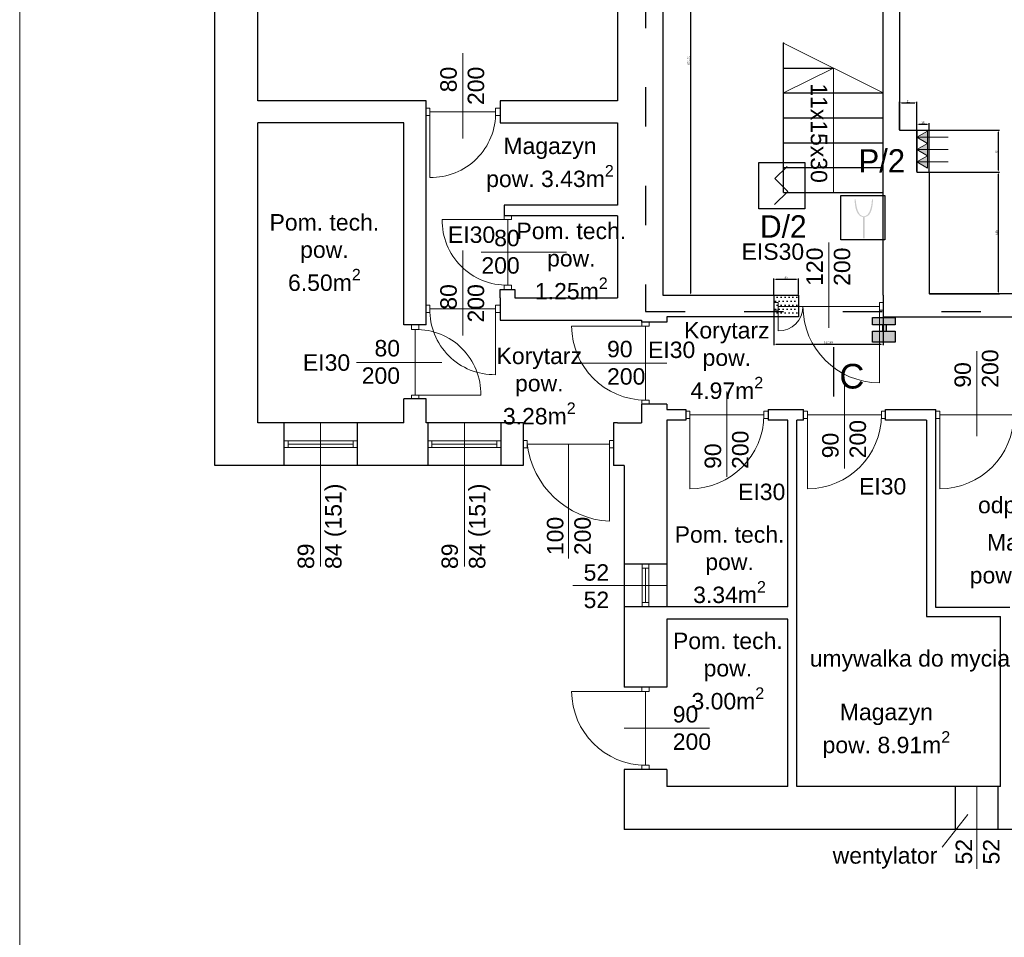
# Model space of a CAD drawing. Header units: millimetres. Extents: x 509 to 36614, y 492 to 3401.
# Tile 1 of 41: x 509 to 1707, y 1257 to 2374. Entities that reach past the tile are written whole.
import ezdxf
from ezdxf import colors
from ezdxf.entities.mleader import LeaderData, LeaderLine
from ezdxf.enums import TextEntityAlignment as Align
from ezdxf.math import Vec2, Vec3

# ---------------------------------------------------------------- set-up
doc = ezdxf.new("R2010")
doc.units = ezdxf.units.MM
doc.linetypes.add('ACAD_ISO03W100', pattern=[30, 12, -18])
for name, color, linetype, lineweight in [('A_Kontur_cienka', 250, 'Continuous', 0), ('Okładziny', 132, 'Continuous', 25), ('opisy', 5, 'Continuous', 5), ('RAMKA 100', 198, 'Continuous', 15), ('stolarka', 3, 'Continuous', 9), ('Wymiar', 7, 'Continuous', 5), ('wymiary', 6, 'Continuous', 5), ('WYŁACZNIK', 1, 'Continuous', 18), ('ściany nośne', 1, 'Continuous', 25)]:
    doc.layers.add(name, color=color, linetype=linetype, lineweight=lineweight)
for name, color, linetype in [('SIEMENS_adres', 7, 'Continuous'), ('SIEMENS_adres_csp', 7, 'Continuous'), ('SIEMENS_czujki', 1, 'Continuous'), ('SIEMENS_grupa', 5, 'Continuous'), ('SIEMENS_komentarze', 7, 'Continuous')]:
    doc.layers.add(name, color=color, linetype=linetype)
doc.styles.add('ARIAL', font='arial.ttf')
doc.styles.add('MtXpl_romans_shx', font='romans.shx')
doc.styles.add('OPS_Arial', font='txt')
doc.styles.get("Standard").update_dxf_attribs({"font": 'ARIAL.TTF'})
doc.dimstyles.new('ISO-25', dxfattribs={"dimtxt": 2.5, "dimasz": 2.5, "dimexe": 1.25, "dimexo": 0.625, "dimtad": 1, "dimtxsty": 'Standard', "dimcen": 2.5, "dimadec": 0, "dimazin": 0, "dimtfac": 1, "dimtmove": 0, "dimatfit": 3, "dimfxl": 0, "dimarcsym": 0})

# ---------------------------------------------------------------- blocks, each defined once
blk = doc.blocks.new('*D261')
at = {"layer": 'Defpoints', "color": 0}
for p in [(1426.7, 2057.5), (1426.7, 2038.4), (1456.7, 2038.4)]:
    blk.add_point(p, dxfattribs=at)
at = {"layer": 'wymiary', "color": 0, "lineweight": -2}
for p, q in [((1426.7, 2039), (1426.7, 2058.7)), ((1454.2, 2057.5), (1429.2, 2057.5)), ((1456.7, 2039), (1456.7, 2058.7))]:
    blk.add_line(p, q, dxfattribs=at)
at = {"layer": 'wymiary', "color": 0}
for points in [[(1429.2, 2057.9), (1429.2, 2057), (1426.7, 2057.5)], [(1454.2, 2057), (1454.2, 2057.9), (1456.7, 2057.5)]]:
    blk.add_solid(points, dxfattribs=at)
at = {"layer": 'wymiary', "color": 0, "insert": (1441.7, 2059.4), "char_height": 2.5, "attachment_point": 5}
blk.add_mtext('30', dxfattribs=at)
blk = doc.blocks.new('*D275')
at = {"layer": 'Defpoints', "color": 0}
for p in [(1426.7, 2020.2), (1559.7, 2020.2), (1559.7, 1978.7)]:
    blk.add_point(p, dxfattribs=at)
at = {"layer": 'Wymiar', "color": 0, "lineweight": -2}
for p, q in [((1426.7, 2019.6), (1426.7, 1977.4)), ((1559.7, 2019.6), (1559.7, 1977.4)), ((1429.2, 1978.7), (1557.2, 1978.7))]:
    blk.add_line(p, q, dxfattribs=at)
at = {"layer": 'Wymiar', "color": 0}
for points in [[(1429.2, 1979.1), (1429.2, 1978.3), (1426.7, 1978.7)], [(1557.2, 1978.3), (1557.2, 1979.1), (1559.7, 1978.7)]]:
    blk.add_solid(points, dxfattribs=at)
at = {"layer": 'Wymiar', "color": 0, "insert": (1493.2, 1980.8), "char_height": 2.5, "attachment_point": 5}
blk.add_mtext('132,99', dxfattribs=at)
blk = doc.blocks.new('*D295')
at = {"layer": 'Defpoints', "color": 0}
for p in [(1615.7, 2188.1), (1700, 2188.1), (1615.7, 2040.1)]:
    blk.add_point(p, dxfattribs=at)
at = {"layer": 'wymiary', "color": 0, "lineweight": -2}
for p, q in [((1616.3, 2188.1), (1701.2, 2188.1)), ((1700, 2042.6), (1700, 2185.6)), ((1616.3, 2040.1), (1701.2, 2040.1))]:
    blk.add_line(p, q, dxfattribs=at)
at = {"layer": 'wymiary', "color": 0}
for points in [[(1700.4, 2185.6), (1699.5, 2185.6), (1700, 2188.1)], [(1699.5, 2042.6), (1700.4, 2042.6), (1700, 2040.1)]]:
    blk.add_solid(points, dxfattribs=at)
at = {"layer": 'wymiary', "color": 0, "insert": (1698, 2114.1), "char_height": 2.5, "attachment_point": 5, "rotation": 90}
blk.add_mtext('148', dxfattribs=at)
blk = doc.blocks.new('*D296')
at = {"layer": 'Defpoints', "color": 0}
for p in [(1600.7, 2239.1), (1700, 2239.1), (1615.7, 2188.1)]:
    blk.add_point(p, dxfattribs=at)
at = {"layer": 'wymiary', "color": 0, "lineweight": -2}
for p, q in [((1601.3, 2239.1), (1701.2, 2239.1)), ((1700, 2190.6), (1700, 2236.6)), ((1616.3, 2188.1), (1701.2, 2188.1))]:
    blk.add_line(p, q, dxfattribs=at)
at = {"layer": 'wymiary', "color": 0}
for points in [[(1700.4, 2236.6), (1699.5, 2236.6), (1700, 2239.1)], [(1699.5, 2190.6), (1700.4, 2190.6), (1700, 2188.1)]]:
    blk.add_solid(points, dxfattribs=at)
at = {"layer": 'wymiary', "color": 0, "insert": (1698, 2213.6), "char_height": 2.5, "attachment_point": 5, "rotation": 90}
blk.add_mtext('51', dxfattribs=at)
blk = doc.blocks.new('*D297')
at = {"layer": 'Defpoints', "color": 0}
for p in [(1600.7, 2272.5), (1579.7, 2239.1), (1600.7, 2239.1)]:
    blk.add_point(p, dxfattribs=at)
at = {"layer": 'wymiary', "color": 0, "lineweight": -2}
for p, q in [((1579.7, 2239.7), (1579.7, 2273.7)), ((1582.2, 2272.5), (1598.2, 2272.5)), ((1600.7, 2239.7), (1600.7, 2273.7))]:
    blk.add_line(p, q, dxfattribs=at)
at = {"layer": 'wymiary', "color": 0}
for points in [[(1582.2, 2272.9), (1582.2, 2272.1), (1579.7, 2272.5)], [(1598.2, 2272.1), (1598.2, 2272.9), (1600.7, 2272.5)]]:
    blk.add_solid(points, dxfattribs=at)
at = {"layer": 'wymiary', "color": 0, "insert": (1590.2, 2274.3), "char_height": 2.5, "attachment_point": 5}
blk.add_mtext('21', dxfattribs=at)
blk = doc.blocks.new('*D298')
at = {"layer": 'Defpoints', "color": 0}
for p in [(1615.7, 2246.4), (1600.7, 2188.1), (1615.7, 2188.1)]:
    blk.add_point(p, dxfattribs=at)
at = {"layer": 'wymiary', "color": 0, "lineweight": -2}
for p, q in [((1600.7, 2188.7), (1600.7, 2247.7)), ((1603.2, 2246.4), (1613.2, 2246.4)), ((1615.7, 2188.7), (1615.7, 2247.7))]:
    blk.add_line(p, q, dxfattribs=at)
at = {"layer": 'wymiary', "color": 0}
for points in [[(1603.2, 2246.9), (1603.2, 2246), (1600.7, 2246.4)], [(1613.2, 2246), (1613.2, 2246.9), (1615.7, 2246.4)]]:
    blk.add_solid(points, dxfattribs=at)
at = {"layer": 'wymiary', "color": 0, "insert": (1608.2, 2248.3), "char_height": 2.5, "attachment_point": 5}
blk.add_mtext('15', dxfattribs=at)
blk = doc.blocks.new('*D302')
at = {"layer": 'Defpoints', "color": 0}
for p in [(1291.7, 2610.1), (1325.6, 2610.1), (1291.7, 2038.4)]:
    blk.add_point(p, dxfattribs=at)
at = {"layer": 'wymiary', "color": 0, "lineweight": -2}
for p, q in [((1292.3, 2610.1), (1326.8, 2610.1)), ((1325.6, 2040.9), (1325.6, 2607.6)), ((1292.3, 2038.4), (1326.8, 2038.4))]:
    blk.add_line(p, q, dxfattribs=at)
at = {"layer": 'wymiary', "color": 0}
for points in [[(1326, 2607.6), (1325.2, 2607.6), (1325.6, 2610.1)], [(1325.2, 2040.9), (1326, 2040.9), (1325.6, 2038.4)]]:
    blk.add_solid(points, dxfattribs=at)
at = {"layer": 'wymiary', "color": 0, "insert": (1323.4, 2324.2), "char_height": 2.5, "attachment_point": 5, "rotation": 90}
blk.add_mtext('571,71', dxfattribs=at)
blk = doc.blocks.new('*U2')
for p, q in [((7.6, 28.6), (-10.5, 10.5)), ((-10.5, 10.5), (8.7, -8.7)), ((8.7, -8.7), (-11.1, -28.4))]:
    blk.add_line(p, q)
blk.add_lwpolyline([(-34.5, 34.5), (34.5, 34.5), (34.5, -34.5), (-34.5, -34.5)], close=True)
at = {"flags": 9}
blk.add_attdef('NAZWA', (-58.3, 81.4), '', height=22, dxfattribs=at)
at = {"layer": 'SIEMENS_adres', "style": 'ARIAL', "width": 0.7, "flags": 8}
blk.add_attdef('ADRES', text='', height=26, dxfattribs=at).set_placement((8.7, 57.1), align=Align.MIDDLE_LEFT)
at = {"layer": 'SIEMENS_adres_csp', "style": 'MtXpl_romans_shx', "flags": 8}
blk.add_attdef('CSP', text='', height=15.6, dxfattribs=at).set_placement((-41.4, 26.4), align=Align.MIDDLE_RIGHT)
at = {"layer": 'SIEMENS_grupa', "style": 'ARIAL', "width": 0.7, "flags": 8}
blk.add_attdef('GRUPA', text='', height=26, dxfattribs=at).set_placement((0, -45.7), align=Align.TOP_CENTER)
at = {"layer": 'SIEMENS_komentarze', "style": 'MtXpl_romans_shx', "flags": 1}
blk.add_attdef('PARAMETR', (-210.6, -12.1), '', height=22, dxfattribs=at)
at = {"layer": 'SIEMENS_komentarze', "style": 'MtXpl_romans_shx'}
blk.add_attdef('UWAGI', (40.4, -11.2), '', height=22, dxfattribs=at)

msp = doc.modelspace()

# ---------------------------------------------------------------- hatches: boundary and pattern name
at = {"transparency": 33554607}
h = msp.add_hatch(color=256, dxfattribs=at)
h.dxf.hatch_style = 1
h.set_gradient(color1=(0, 0, 255), color2=(0, 0, 228), one_color=1, tint=0.44995, name='CYLINDER')
h.paths.add_polyline_path([(1574.384, 2002.045), (1574.384, 2011.03), (1546.924, 2011.03), (1546.924, 2002.045)])
h.paths.add_polyline_path([(1574.384, 1994.492), (1546.924, 1994.492), (1546.924, 1981.073), (1574.384, 1981.073)])
h.paths.add_polyline_path([(1563.784, 1994.492), (1563.784, 2002.045), (1558.896, 2002.045), (1558.896, 1994.492)])
at = {"layer": 'Okładziny', "transparency": 33554687}
h = msp.add_hatch(color=251, dxfattribs=at)
h.dxf.hatch_style = 1
h.paths.add_polyline_path([(1613.711, 2238.133), (1600.72, 2230.633), (1613.711, 2230.633)])
h.paths.add_polyline_path([(1613.711, 2230.633), (1600.72, 2230.633), (1613.711, 2223.133)])
h.paths.add_polyline_path([(1613.711, 2223.133), (1600.72, 2215.633), (1613.711, 2215.633)])
h.paths.add_polyline_path([(1613.711, 2215.633), (1600.72, 2215.633), (1613.711, 2208.133)])
h.paths.add_polyline_path([(1613.711, 2208.133), (1600.72, 2200.633), (1613.711, 2200.633)])
h.paths.add_polyline_path([(1613.711, 2200.633), (1600.72, 2200.633), (1613.711, 2193.133)])
at = {"layer": 'WYŁACZNIK', "lineweight": 30}
h = msp.add_hatch(color=30, dxfattribs=at)
edge = h.paths.add_edge_path()
edge.add_spline(control_points=[(1537.247, 2133.513), (1537.819, 2133.654), (1543.381, 2134.581), (1546.844, 2144.494), (1547.277, 2151.636), (1547.493, 2154.969)], knot_values=[0.41248098, 0.41248098, 0.41248098, 0.41248098, 1.16065763, 6.84798008, 10.93999112, 10.93999112, 10.93999112, 10.93999112], degree=3, periodic=0)
edge.add_line((1547.493, 2154.969), (1546.219, 2154.919))
edge.add_spline(control_points=[(1546.219, 2154.919), (1546.079, 2153.447), (1545.94, 2151.986), (1545.626, 2149.513), (1545.478, 2148.511), (1545.11, 2146.475), (1544.889, 2145.433), (1544.225, 2142.865), (1543.726, 2141.345), (1542.659, 2139.042), (1542.163, 2138.179), (1541.038, 2136.684), (1540.409, 2136.052), (1539.358, 2135.321), (1538.989, 2135.113), (1538.208, 2134.773), (1537.777, 2134.636), (1536.987, 2134.427), (1536.645, 2134.349), (1535.834, 2134.363)], knot_values=[0.09000362, 0.09000362, 0.09000362, 0.09000362, 2.04786432, 2.04786432, 3.36458653, 3.36458653, 4.68130874, 4.68130874, 6.58705887, 6.58705887, 7.88515302, 7.88515302, 9.18324717, 9.18324717, 9.83229424, 9.83229424, 10.48134132, 10.48134132, 10.93999112, 10.93999112, 10.93999112, 10.93999112], degree=3, periodic=0)
edge.add_spline(control_points=[(1536.294, 2134.27), (1535.943, 2134.349), (1535.601, 2134.427), (1534.811, 2134.636), (1534.38, 2134.773), (1533.599, 2135.113), (1533.23, 2135.321), (1532.179, 2136.052), (1531.55, 2136.684), (1530.425, 2138.179), (1529.929, 2139.042), (1528.862, 2141.345), (1528.363, 2142.865), (1527.699, 2145.433), (1527.478, 2146.475), (1527.11, 2148.511), (1526.962, 2149.513), (1526.648, 2151.986), (1526.509, 2153.447), (1526.369, 2154.919)], knot_values=[0.09000362, 0.09000362, 0.09000362, 0.09000362, 0.54865342, 0.54865342, 1.1977005, 1.1977005, 1.84674757, 1.84674757, 3.14484172, 3.14484172, 4.44293587, 4.44293587, 6.348686, 6.348686, 7.66540821, 7.66540821, 8.98213042, 8.98213042, 10.93999112, 10.93999112, 10.93999112, 10.93999112], degree=3, periodic=0)
edge.add_line((1526.369, 2154.919), (1524.898, 2154.753))
edge.add_spline(control_points=[(1524.898, 2154.753), (1525.288, 2151.679), (1525.547, 2144.018), (1529.703, 2134.408), (1534.769, 2133.654), (1535.341, 2133.513)], knot_values=[0.41248098, 0.41248098, 0.41248098, 0.41248098, 4.50449202, 10.19181446, 10.93999112, 10.93999112, 10.93999112, 10.93999112], degree=3, periodic=0)
edge.add_line((1535.341, 2133.513), (1535.341, 2107.445))
edge.add_line((1535.341, 2107.445), (1537.247, 2107.445))
edge.add_line((1537.247, 2107.445), (1537.247, 2133.513))
at = {"layer": 'ściany nośne', "transparency": 33554687}
h = msp.add_hatch(dxfattribs=at)
h.set_pattern_fill('DOTS', color=251, scale=3)
h.set_pattern_definition([(0, (-1928.944, 5536.1645), (2.38125, 4.7625), [0, -4.7625])])
h.paths.add_polyline_path([(1456.711, 2012.1), (1456.711, 2038.355), (1426.711, 2038.355), (1426.711, 2012.1)])

# ---------------------------------------------------------------- linework, layer by layer
for points in [[(1574.384, 2002.045), (1546.924, 2002.045), (1546.924, 2011.03), (1574.384, 2011.03)], [(1563.784, 2002.045), (1558.896, 2002.045), (1558.896, 1994.492), (1563.784, 1994.492)], [(1574.384, 1981.073), (1546.924, 1981.073), (1546.924, 1994.492), (1574.384, 1994.492)]]:
    msp.add_lwpolyline(points, close=True)
at = {"layer": 'A_Kontur_cienka', "color": 0, "ltscale": 30}
msp.add_lwpolyline([(7219.139, 491.826), (509.139, 491.826), (509.139, 3361.826), (7219.139, 3361.826)], close=True, dxfattribs=at)
at = {"layer": 'opisy', "color": 251}
for p, q in [((1438.72, 2344.982), (1559.72, 2284.44)), ((1048.22, 2229.068), (1048.22, 2332.78)), ((1499.22, 2314.711), (1438.72, 2284.44)), ((1499.22, 2314.711), (1499.22, 2163.355)), ((1600.72, 2230.633), (1613.711, 2238.133)), ((1600.72, 2230.633), (1613.711, 2223.133)), ((1600.72, 2230.633), (1613.711, 2230.633)), ((1613.711, 2223.133), (1613.711, 2238.133)), ((1613.711, 2230.633), (1638.711, 2230.633)), ((1600.72, 2215.633), (1613.711, 2223.133)), ((1613.711, 2208.133), (1613.711, 2223.133)), ((1600.72, 2215.633), (1613.711, 2208.133)), ((1600.72, 2215.633), (1613.711, 2215.633)), ((1600.72, 2200.633), (1613.711, 2208.133)), ((1613.711, 2215.633), (1638.711, 2215.633)), ((1613.711, 2193.133), (1613.711, 2208.133)), ((1600.72, 2200.633), (1613.711, 2193.133)), ((1600.72, 2200.633), (1613.711, 2200.633)), ((1613.711, 2200.633), (1638.711, 2200.633)), ((1493.725, 1998.733), (1493.725, 2102.446)), ((1048.22, 1989.068), (1048.22, 2092.78)), ((1070.721, 2090.567), (1174.434, 2090.567)), ((1673.72, 1866.6), (1673.72, 1970.313)), ((1022.719, 1956.567), (919.007, 1956.567)), ((1193.008, 1955.6), (1296.72, 1955.6)), ((1512.72, 1827.252), (1512.72, 1930.965)), ((1369.72, 1817.28), (1369.72, 1920.993)), ((875.22, 1707.922), (875.22, 1883.067)), ((1050.22, 1707.922), (1050.22, 1883.067)), ((1176.72, 1717.783), (1176.72, 1857.067)), ((1182.022, 1685.067), (1296.72, 1685.067)), ((1244.72, 1511.067), (1348.433, 1511.067)), ((1673.73, 1340.067), (1673.73, 1440.067)), ((1631.757, 1366.334), (1663.02, 1406.067))]:
    msp.add_line(p, q, dxfattribs=at)
at = {"layer": 'stolarka', "color": 251}
for p, q in [((1008.22, 2266.067), (1003.72, 2266.067)), ((1008.22, 2257.067), (1008.22, 2266.067)), ((1088.22, 2266.067), (1093.72, 2266.067)), ((1088.22, 2257.067), (1088.22, 2266.067)), ((1008.22, 2257.067), (1003.72, 2257.067)), ((1088.22, 2261.567), (1008.22, 2261.567)), ((1008.22, 2261.567), (1008.22, 2181.567)), ((1088.22, 2257.067), (1093.72, 2257.067)), ((1098.72, 2130.567), (1098.72, 2135.067)), ((1107.72, 2130.567), (1107.72, 2135.067)), ((1103.22, 2130.567), (1023.22, 2130.567)), ((1098.72, 2130.567), (1107.72, 2130.567)), ((1103.22, 2050.567), (1103.22, 2130.567)), ((1098.72, 2050.567), (1107.72, 2050.567)), ((1098.72, 2050.567), (1098.72, 2045.067)), ((1107.72, 2050.567), (1107.72, 2045.067)), ((1008.22, 2026.067), (1003.72, 2026.067)), ((1008.22, 2017.067), (1008.22, 2026.067)), ((1088.22, 2026.067), (1093.72, 2026.067)), ((1088.22, 2017.067), (1088.22, 2026.067)), ((1432.228, 2029.233), (1426.728, 2029.233)), ((1432.228, 2020.233), (1432.228, 2029.233)), ((1555.221, 2029.238), (1559.721, 2029.238)), ((1555.221, 2020.238), (1555.221, 2029.238)), ((1555.221, 2024.738), (1555.221, 1931.745)), ((1008.22, 2017.067), (1003.72, 2017.067)), ((1088.22, 2021.567), (1008.22, 2021.567)), ((1088.22, 2021.567), (1088.22, 1941.567)), ((1088.22, 2017.067), (1093.72, 2017.067)), ((1432.228, 2020.233), (1426.728, 2020.233)), ((1432.228, 2024.733), (1555.221, 2024.733)), ((1432.228, 2024.733), (1432.228, 1994.733)), ((1555.221, 2020.238), (1559.721, 2020.238)), ((985.72, 1996.567), (985.72, 2002.067)), ((994.72, 1996.567), (994.72, 2002.067)), ((1266.22, 2000.6), (1266.22, 2005.6)), ((1275.22, 2000.6), (1275.22, 2005.6)), ((994.72, 1996.567), (985.72, 1996.567)), ((990.22, 1996.567), (990.22, 1916.567)), ((1270.72, 2000.6), (1180.72, 2000.6)), ((1266.22, 2000.6), (1275.22, 2000.6)), ((1270.72, 2000.6), (1270.72, 1910.6)), ((985.72, 1916.567), (985.72, 1912.067)), ((994.72, 1916.567), (985.72, 1916.567)), ((990.22, 1916.567), (1070.22, 1916.567)), ((994.72, 1916.567), (994.72, 1912.067)), ((1266.22, 1910.6), (1275.22, 1910.6)), ((1266.22, 1910.6), (1266.22, 1905.6)), ((1275.22, 1910.6), (1275.22, 1905.6)), ((1324.72, 1897.1), (1319.72, 1897.1)), ((1324.72, 1888.1), (1324.72, 1897.1)), ((1414.72, 1897.1), (1419.72, 1897.1)), ((1414.72, 1888.1), (1414.72, 1897.1)), ((1467.72, 1897.1), (1462.72, 1897.1)), ((1467.72, 1888.1), (1467.72, 1897.1)), ((1557.72, 1897.1), (1562.72, 1897.1)), ((1557.72, 1888.1), (1557.72, 1897.1)), ((1628.72, 1897.1), (1623.72, 1897.1)), ((1628.72, 1888.1), (1628.72, 1897.1)), ((1324.72, 1888.1), (1319.72, 1888.1)), ((1324.72, 1892.6), (1414.72, 1892.6)), ((1324.72, 1892.6), (1324.72, 1802.6)), ((1414.72, 1888.1), (1419.72, 1888.1)), ((1467.72, 1888.1), (1462.72, 1888.1)), ((1467.72, 1892.6), (1557.72, 1892.6)), ((1467.72, 1892.6), (1467.72, 1802.6)), ((1557.72, 1888.1), (1562.72, 1888.1)), ((1628.72, 1888.1), (1623.72, 1888.1)), ((1628.72, 1892.6), (1718.72, 1892.6)), ((1628.72, 1892.6), (1628.72, 1802.6)), ((830.72, 1861.067), (835.72, 1861.067)), ((835.72, 1861.067), (835.72, 1853.067)), ((835.72, 1861.067), (914.72, 1861.067)), ((835.72, 1857.067), (914.72, 1857.067)), ((919.72, 1861.067), (914.72, 1861.067)), ((914.72, 1861.067), (914.72, 1853.067)), ((1005.72, 1861.067), (1010.72, 1861.067)), ((1010.72, 1861.067), (1010.72, 1853.067)), ((1010.72, 1861.067), (1089.72, 1861.067)), ((1010.72, 1857.067), (1089.72, 1857.067)), ((1094.72, 1861.067), (1089.72, 1861.067)), ((1089.72, 1861.067), (1089.72, 1853.067)), ((1126.72, 1861.567), (1121.72, 1861.567)), ((1126.72, 1852.567), (1126.72, 1861.567)), ((1126.72, 1857.067), (1226.72, 1857.067)), ((1226.72, 1861.567), (1231.72, 1861.567)), ((1226.72, 1852.567), (1226.72, 1861.567)), ((1226.72, 1857.067), (1226.72, 1763.067)), ((835.72, 1853.067), (830.72, 1853.067)), ((835.72, 1853.067), (914.72, 1853.067)), ((914.72, 1853.067), (919.72, 1853.067)), ((1010.72, 1853.067), (1005.72, 1853.067)), ((1010.72, 1853.067), (1089.72, 1853.067)), ((1089.72, 1853.067), (1094.72, 1853.067)), ((1126.72, 1852.567), (1121.72, 1852.567)), ((1226.72, 1852.567), (1231.72, 1852.567)), ((1266.72, 1706.067), (1266.72, 1711.067)), ((1274.72, 1706.067), (1266.72, 1706.067)), ((1266.72, 1706.067), (1266.72, 1664.067)), ((1270.72, 1706.067), (1270.72, 1664.067)), ((1274.72, 1711.067), (1274.72, 1706.067)), ((1274.72, 1706.067), (1274.72, 1664.067)), ((1274.72, 1664.067), (1266.72, 1664.067)), ((1266.72, 1664.067), (1266.72, 1659.067)), ((1274.72, 1659.067), (1274.72, 1664.067)), ((1266.22, 1556.067), (1266.22, 1561.067)), ((1275.22, 1556.067), (1275.22, 1561.067)), ((1270.72, 1556.067), (1180.72, 1556.067)), ((1266.22, 1556.067), (1275.22, 1556.067)), ((1270.72, 1556.067), (1270.72, 1466.067)), ((1266.22, 1466.067), (1275.22, 1466.067)), ((1266.22, 1466.067), (1266.22, 1461.067)), ((1275.22, 1466.067), (1275.22, 1461.067))]:
    msp.add_line(p, q, dxfattribs=at)
for points in [[(1008.22, 2181.567, 0.42573526), (1088.22, 2261.567)], [(1023.22, 2130.567, 0.42573526), (1103.22, 2050.567)], [(1088.22, 1941.567, -0.42573526), (1008.22, 2021.567)], [(1070.22, 1916.567, 0.42573526), (990.22, 1996.567)], [(1180.72, 2000.6, 0.41154457), (1270.72, 1910.6)], [(1324.72, 1802.6, 0.41154457), (1414.72, 1892.6)], [(1467.72, 1802.6, 0.41154457), (1557.72, 1892.6)], [(1628.72, 1802.6, 0.41154457), (1718.72, 1892.6)], [(1226.72, 1763.067, -0.36278823), (1126.72, 1857.067)], [(1180.72, 1556.067, 0.41154457), (1270.72, 1466.067)]]:
    msp.add_lwpolyline(points, format="xyb", dxfattribs=at)
for centre, radius, start, end in [((1432.228, 2024.733), 30, 270, 0), ((1555.221, 2024.738), 92.994, 180.003114, 270)]:
    msp.add_arc(centre, radius, start, end, dxfattribs=at)
at = {"layer": 'WYŁACZNIK', "color": 30, "lineweight": 30}
msp.add_lwpolyline([(1508.313, 2159.676), (1561.698, 2159.676), (1561.698, 2105.721), (1508.319, 2105.721)], close=True, dxfattribs=at)
at = {"layer": 'ściany nośne', "color": 251}
for p, q in [((746.72, 1831.067), (746.72, 2912.067)), ((798.72, 2275.067), (798.72, 2860.067)), ((1236.72, 2610.067), (1236.72, 2275.067)), ((1291.72, 2610.067), (1291.72, 2038.355)), ((1559.72, 2038.355), (1559.72, 2610.067)), ((1579.72, 2610.067), (1579.72, 2239.114)), ((1438.72, 2163.355), (1438.72, 2344.982)), ((1438.72, 2314.711), (1499.22, 2314.711)), ((1438.72, 2284.44), (1559.72, 2284.44)), ((1003.72, 2275.067), (798.72, 2275.067)), ((1003.72, 2002.067), (1003.72, 2275.067)), ((1236.72, 2275.067), (1093.72, 2275.067)), ((1093.72, 2275.067), (1093.72, 2248.067)), ((1438.72, 2254.168), (1559.72, 2254.168)), ((798.72, 1883.067), (798.72, 2248.067)), ((976.72, 2248.067), (798.72, 2248.067)), ((976.72, 2002.067), (976.72, 2248.067)), ((1093.72, 2248.067), (1236.72, 2248.067)), ((1236.72, 2248.067), (1236.72, 2148.067)), ((1579.72, 2239.114), (1600.72, 2239.114)), ((1600.72, 2239.114), (1600.72, 2188.114)), ((1438.72, 2223.897), (1559.72, 2223.897)), ((1438.72, 2193.626), (1559.72, 2193.626)), ((1600.72, 2188.114), (1615.72, 2188.114)), ((1615.72, 2188.114), (1615.72, 2040.114)), ((1438.72, 2163.355), (1559.72, 2163.355)), ((1236.72, 2148.067), (1098.72, 2148.067)), ((1098.72, 2148.067), (1098.72, 2135.067)), ((1236.72, 2135.067), (1098.72, 2135.067)), ((1236.72, 2135.067), (1236.72, 2035.067)), ((1093.72, 2035.067), (1093.72, 2045.067)), ((1093.72, 2045.067), (1111.72, 2045.067)), ((1111.72, 2045.067), (1111.72, 2035.067)), ((1291.72, 2038.355), (1456.711, 2038.355)), ((1426.711, 2038.355), (1426.711, 2012.1)), ((1426.711, 2038.355), (1456.711, 2038.355)), ((1456.711, 2038.355), (1456.711, 2012.1)), ((1456.711, 2038.355), (1456.711, 2012.1)), ((1559.72, 2038.355), (1559.72, 2012.1)), ((2171.72, 2040.114), (1615.72, 2040.114)), ((1093.72, 2035.067), (1093.72, 2008.067)), ((1111.72, 2035.067), (1236.72, 2035.067)), ((1003.72, 2002.067), (976.72, 2002.067)), ((1093.72, 2008.067), (1265.72, 2008.067)), ((1265.72, 2008.067), (1265.72, 2005.6)), ((1296.72, 2005.6), (1265.72, 2005.6)), ((1296.72, 2012.1), (1296.72, 2005.6)), ((1456.711, 2012.1), (1296.72, 2012.1)), ((1456.711, 2012.1), (1426.711, 2012.1)), ((1559.72, 2012.1), (1867.73, 2012.095)), ((1499.22, 1974.909), (1499.22, 1914.909)), ((976.72, 1883.067), (976.72, 1912.067)), ((1003.72, 1912.067), (976.72, 1912.067)), ((1003.72, 1883.067), (1003.72, 1912.067)), ((1265.72, 1905.6), (1265.72, 1883.067)), ((1296.72, 1905.6), (1265.72, 1905.6)), ((1296.72, 1905.6), (1296.72, 1899.1)), ((1296.72, 1899.1), (1319.72, 1899.1)), ((1319.72, 1899.1), (1319.72, 1886.1)), ((1419.72, 1899.1), (1462.72, 1899.1)), ((1419.72, 1899.1), (1419.72, 1886.1)), ((1462.72, 1886.1), (1462.72, 1899.1)), ((1562.72, 1899.1), (1623.72, 1899.1)), ((1562.72, 1899.1), (1623.72, 1899.1)), ((1562.72, 1886.1), (1562.72, 1899.1)), ((1623.72, 1886.083), (1623.72, 1899.117)), ((976.72, 1883.067), (798.72, 1883.067)), ((830.72, 1883.067), (830.72, 1831.067)), ((919.72, 1883.067), (919.72, 1831.067)), ((1121.72, 1883.067), (1003.72, 1883.067)), ((1005.72, 1883.067), (1005.72, 1831.067)), ((1094.72, 1883.067), (1094.72, 1831.067)), ((1121.72, 1883.067), (1121.72, 1831.067)), ((1236.72, 1883.067), (1231.72, 1883.067)), ((1231.72, 1883.067), (1231.72, 1831.067)), ((1236.72, 1883.067), (1265.72, 1883.067)), ((1319.72, 1886.1), (1296.72, 1886.1)), ((1296.72, 1886.1), (1296.72, 1659.067)), ((1443.73, 1886.1), (1419.72, 1886.1)), ((1443.73, 1659.067), (1443.73, 1886.1)), ((1462.72, 1886.1), (1454.73, 1886.1)), ((1454.73, 1440.067), (1454.73, 1886.1)), ((1612.73, 1886.073), (1562.72, 1886.1)), ((1612.73, 1886.1), (1612.73, 1658.067)), ((1623.72, 1886.067), (1623.73, 1886.067)), ((1623.73, 1658.067), (1623.73, 1886.067)), ((1121.72, 1831.067), (746.72, 1831.067)), ((1244.72, 1831.067), (1231.72, 1831.067)), ((1244.72, 1831.067), (1244.72, 1561.067)), ((1296.72, 1711.067), (1244.72, 1711.067)), ((1296.72, 1659.067), (1244.72, 1659.067)), ((1443.73, 1659.067), (1296.72, 1659.067)), ((1612.73, 1658.067), (1612.73, 1647.067)), ((1713.73, 1658.067), (1623.73, 1658.067)), ((1296.72, 1644.067), (1296.72, 1561.067)), ((1443.73, 1644.067), (1296.72, 1644.067)), ((1443.73, 1440.067), (1443.73, 1644.067)), ((1612.73, 1647.067), (1702.73, 1647.067)), ((1702.73, 1440.067), (1702.73, 1647.067)), ((1296.72, 1561.067), (1244.72, 1561.067)), ((1244.72, 1461.067), (1244.72, 1388.067)), ((1296.72, 1461.067), (1244.72, 1461.067)), ((1296.72, 1461.067), (1296.72, 1440.067)), ((1443.73, 1440.067), (1296.72, 1440.067)), ((1702.73, 1440.067), (1454.73, 1440.067)), ((1647.73, 1388.067), (1647.73, 1440.067)), ((1699.73, 1388.067), (1699.73, 1440.067)), ((3820.72, 1388.067), (1244.72, 1388.067))]:
    msp.add_line(p, q, dxfattribs=at)
at = {"layer": 'ściany nośne', "color": 251, "linetype": 'ACAD_ISO03W100', "ltscale": 4}
for p, q in [((1270.685, 2651.521), (1270.685, 2018.453)), ((1270.685, 2018.453), (1875.983, 2018.453))]:
    msp.add_line(p, q, dxfattribs=at)
at = {"layer": 'ściany nośne', "color": 251}
for p in [(1438.72, 2344.982), (1438.72, 2314.711), (1438.72, 2284.44), (1438.72, 2254.168), (1438.72, 2223.897), (1438.72, 2193.626)]:
    msp.add_point(p, dxfattribs=at)
at = {"layer": 'ściany nośne', "color": 0}
msp.add_point((1438.72, 2193.626), dxfattribs=at)

# ---------------------------------------------------------------- block references
at = {"layer": 'SIEMENS_czujki', "xscale": 0.8133694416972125, "yscale": 0.8133694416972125, "zscale": 0.8133694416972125}
msp.add_blockref('*U2', (1436.618, 2171.616), dxfattribs=at)

# ---------------------------------------------------------------- texts
at = {"layer": 'opisy', "color": 251, "char_height": 20}
for s, insert, width, attachment_point, rotation in [('80\\P200', (1020.904, 2316.403), 6.69806, 3, 90), ('11x15x30', (1491.709, 2296.23), 104.91277, 1, 270), ('120\\P200', (1466.409, 2049.682), 6.69806, 1, 90), ('80\\P200', (1020.904, 2051.699), 6.69806, 3, 90), ('90\\P200', (1646.572, 1925.675), 6.69806, 1, 90), ('90\\P200', (1485.572, 1839.795), 6.69806, 1, 90), ('90\\P200', (1342.572, 1826.849), 6.69806, 1, 90), ('89\\P84 (151)', (847.387, 1704.956), 140.17761, 1, 90), ('89\\P84 (151)', (1022.387, 1704.956), 140.17761, 1, 90), ('100\\P200', (1150.672, 1721.914), 6.69806, 1, 90), ('52\\P52 ', (1648.008, 1345.343), 104.91277, 1, 90)]:
    msp.add_mtext(s, dxfattribs=dict(at, insert=insert, width=width, attachment_point=attachment_point, rotation=rotation))
at = {"layer": 'opisy', "color": 251}
for s, insert, char_height, width, attachment_point in [('\\A1;\\pxqc;Magazyn\\Ppow. 3.43m{\\H0.7x;\\S2^ ;}', (1042.515, 2230.093), 20, 223.77925, 1), ('\\A1;\\pxqc;Pom. tech.\\Ppow. \\P6.50m{\\H0.7x;\\S2^ ;}', (768.003, 2137.023), 20, 223.77925, 1), ('EI30', (1030.236, 2121.975), 20, 104.91277, 1), ('\\A1;\\pxqc;Pom. tech.\\Ppow. \\P1.25m{\\H0.7x;\\S2^ ;}', (1068.463, 2126.575), 20, 223.77925, 1), ('80\\P200', (1117.56, 2117.883), 20, 6.69806, 3), ('EIS30', (1387.528, 2101.359), 20, 104.91277, 1), ('\\A1;\\pxqc;Korytarz\\Ppow. \\P4.97m{\\H0.7x;\\S2^ ;}', (1305.556, 2005.594), 20, 128.04785, 1), ('80\\P200', (971.938, 1983.781), 20, 6.69806, 3), ('90\\P200', (1223.828, 1982.748), 20, 6.69806, 1), ('EI30', (1273.727, 1981.822), 20, 104.91277, 1), ('EI30', (853.759, 1966.307), 20, 104.91277, 1), ('\\A1;\\pxqc;Korytarz\\Ppow. \\P3.28m{\\H0.7x;\\S2^ ;}', (1077.336, 1974.466), 20, 128.04785, 1), ('C', (1506.605, 1954.685), 30, 518.52271, 1), ('EI30', (1383.298, 1808.927), 20, 104.91277, 1), ('EI30', (1530.473, 1815.681), 20, 104.91277, 1), ('\\A1;\\pxqc;Pom. tech.\\Ppow. \\P3.34m{\\H0.7x;\\S2^ ;}', (1261, 1757.029), 20, 223.77925, 1), ('\\A1;\\pxqc;Magazyn\\Ppow. 8.92m{\\H0.7x;\\S2^ ;}', (1630.892, 1747.525), 20, 223.77925, 1), ('52\\P52 ', (1195.319, 1710.788), 20, 104.91277, 1), ('\\A1;\\pxqc;Pom. tech.\\Ppow. \\P3.00m{\\H0.7x;\\S2^ ;}', (1258.953, 1627.579), 20, 223.77925, 1), ('90\\P200', (1303.795, 1538.215), 20, 6.69806, 1), ('\\A1;\\pxqc;Magazyn\\Ppow. 8.91m{\\H0.7x;\\S2^ ;}', (1451.844, 1540.955), 20, 223.77925, 1), ('wentylator', (1498.378, 1366.334), 20, 104.91277, 1)]:
    msp.add_mtext(s, dxfattribs=dict(at, insert=insert, char_height=char_height, width=width, attachment_point=attachment_point))
at = {"layer": 'RAMKA 100', "color": 30, "lineweight": 25, "insert": (1558.152, 2216.003), "char_height": 28.2612, "width": 315.21478, "attachment_point": 2, "style": 'OPS_Arial'}
msp.add_mtext('P/2 ', dxfattribs=at)
at = {"layer": 'RAMKA 100', "color": 1, "lineweight": 25, "insert": (1438.29, 2135.606), "char_height": 27.2874, "width": 304.35277, "attachment_point": 2, "style": 'OPS_Arial'}
msp.add_mtext('D/2 ', dxfattribs=at)

# ---------------------------------------------------------------- dimensions: what is measured, and where the dimension line sits
at = {"layer": 'Wymiar', "color": 251}
dim = msp.add_linear_dim(base=(1559.72, 1978.691), p1=(1426.728, 2020.233), p2=(1559.72, 2020.233), dimstyle='ISO-25', dxfattribs=at)
dim.commit()
dim.dimension.update_dxf_attribs({"geometry": '*D275', "text_midpoint": (1493.224, 1980.819)})
at = {"layer": 'wymiary', "color": 251}
dim = msp.add_linear_dim(base=(1325.577, 2610.067), p1=(1291.72, 2038.355), p2=(1291.72, 2610.067), angle=90, dimstyle='ISO-25', dxfattribs=at)
dim.commit()
dim.dimension.update_dxf_attribs({"geometry": '*D302', "text_midpoint": (1325.577, 2324.211), "dimtype": 160})
for base, p1, p2, picture, middle in [((1600.72, 2272.467), (1579.72, 2239.114), (1600.72, 2239.114), '*D297', (1590.22, 2274.347)), ((1615.72, 2246.439), (1600.72, 2188.114), (1615.72, 2188.114), '*D298', (1608.22, 2248.341)), ((1426.711, 2057.457), (1456.711, 2038.355), (1426.711, 2038.355), '*D261', (1441.711, 2059.36))]:
    dim = msp.add_linear_dim(base=base, p1=p1, p2=p2, dimstyle='ISO-25', dxfattribs=at)
    dim.commit()
    dim.dimension.update_dxf_attribs({"geometry": picture, "text_midpoint": middle})
for base, p1, p2, picture, middle in [((1699.951, 2239.114), (1615.72, 2188.114), (1600.72, 2239.114), '*D296', (1698.049, 2213.614)), ((1699.951, 2188.114), (1615.72, 2040.114), (1615.72, 2188.114), '*D295', (1698.049, 2114.114))]:
    dim = msp.add_linear_dim(base=base, p1=p1, p2=p2, angle=90, dimstyle='ISO-25', dxfattribs=at)
    dim.commit()
    dim.dimension.update_dxf_attribs({"geometry": picture, "text_midpoint": middle})

# ---------------------------------------------------------------- leaders
at = {"layer": 'ściany nośne', "color": 251}
ml = msp.add_multileader_mtext('Standard', dxfattribs=at)
ml.set_content('odpływ liniowy')
ml.set_leader_properties()
ml.build(insert=Vec2(0, 0))
ctx = ml.context
ctx.base_point, ctx.char_height, ctx.plane_origin = Vec3(1674.375, 1779.943), 20, Vec3(1941.868, 1837.085)
ctx.text_align_type = 2
notes = []
notes.append((ctx, [(0, (1, 1, 0), (1863.783, 1779.943), (-1, 0), 8, [(0, [(1941.868, 1837.085)], 0, [])])]))
ctx.mtext.insert, ctx.mtext.alignment, ctx.mtext.flow_direction = Vec3(1853.783, 1792.883), 3, 5
ml = msp.add_multileader_mtext('Standard', dxfattribs=at)
ml.set_content('umywalka do mycia nocników')
ml.set_leader_properties()
ml.build(insert=Vec2(0, 0))
ctx = ml.context
ctx.base_point, ctx.char_height, ctx.plane_origin = Vec3(1470.389, 1593.187), 20, Vec3(2082.765, 1604.526)
ctx.text_align_type = 2
notes.append((ctx, [(0, (1, 1, 0), (1848.406, 1593.187), (-1, 0), 8, [(0, [(1887.214, 1551.552)], 0, [])])]))
ctx.mtext.insert, ctx.mtext.alignment, ctx.mtext.flow_direction = Vec3(1838.406, 1606.181), 3, 5
for ctx, leaders in notes:
    for number, flags, end, landing, length, lines in leaders:
        leader = LeaderData()
        leader.index, (leader.has_last_leader_line, leader.has_dogleg_vector, leader.attachment_direction) = number, flags
        leader.last_leader_point, leader.dogleg_vector, leader.dogleg_length = Vec3(end), Vec3(landing), length
        for number, points, colour, breaks in lines:
            line = LeaderLine()
            line.index, line.vertices, line.color, line.breaks = number, Vec3.list(points), colors.encode_raw_color(colour), breaks
            leader.lines.append(line)
        ctx.leaders.append(leader)

doc.saveas('drawing.dxf')
